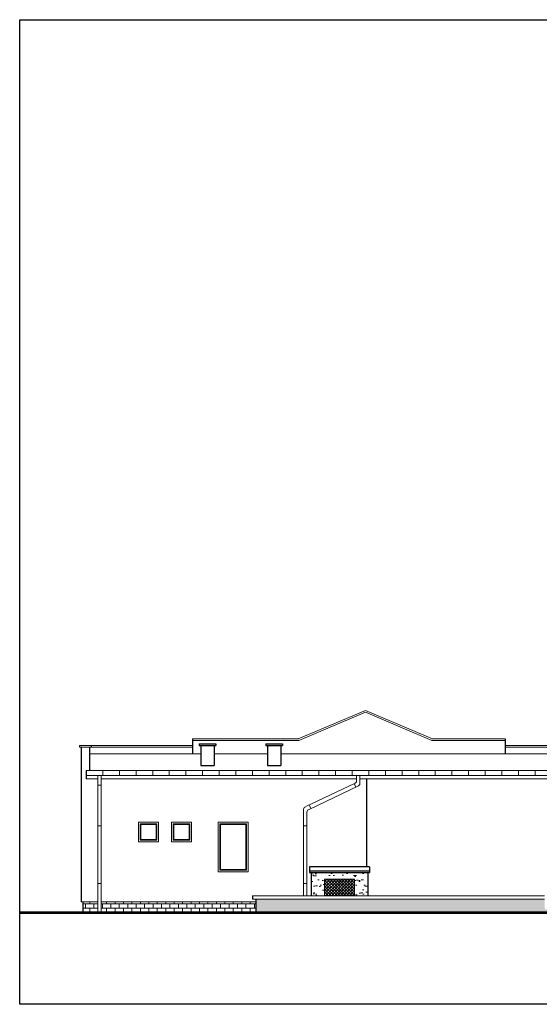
# Model space of a CAD drawing. Header units: millimetres. Extents: x -26513 to 76799, y 0 to 112149.
# Tile 67 of 98: x 27967 to 29530, y 105680 to 108640. Entities that reach past the tile are written whole.
import ezdxf

# ---------------------------------------------------------------- set-up
doc = ezdxf.new("R2010")
doc.units = ezdxf.units.MM
doc.header["$LTSCALE"] = 2
for name, color, linetype, lineweight in [('hacz  do wyłaczenia', 161, 'Continuous', 5), ('rynna-41', 22, 'Continuous', 18), ('stolarka', 6, 'Continuous', 9), ('widok', 3, 'Continuous', 13)]:
    doc.layers.add(name, color=color, linetype=linetype, lineweight=lineweight)
doc.layers.add('istn.śiany', color=2, linetype='Continuous')

msp = doc.modelspace()

# ---------------------------------------------------------------- hatches: boundary and pattern name
at = {"layer": 'hacz  do wyłaczenia', "linetype": 'Continuous'}
h = msp.add_hatch(dxfattribs=at)
h.set_pattern_fill('NET', color=256, scale=2, angle=45, style=0)
h.set_pattern_definition([(45, (-5961.457, 39018.3327), (-4.49012806, 4.49012806), []), (135, (-5961.457, 39018.3327), (-4.49012806, -4.49012806), [])])
h.paths.add_polyline_path([(28974, 106006.5), (28884, 106006.5), (28884, 106056.5), (28974, 106056.5)])
h = msp.add_hatch(dxfattribs=at)
h.set_pattern_fill('BRICK', color=256, scale=2, style=0)
h.set_pattern_definition([(0, (-4321.712, 35839.772), (0, 12.7), []), (90, (-4321.712, 35839.772), (-25.4, 2e-15), [12.7, -12.7]), (90, (-4309.012, 35839.772), (-25.4, 2e-15), [-12.7, 12.7])])
h.paths.add_polyline_path([(28677, 105958.3), (28677, 105988.3), (28335.6, 105988.3, -0.09516), (28331.6, 105984, -0.5), (28331.6, 105960.8, -0.066656), (28334.2, 105958.3)])
h.paths.add_polyline_path([(28334.2, 105958.3, 0.066656), (28331.6, 105960.8, 0.5), (28331.6, 105984, 0.09516), (28335.6, 105988.3), (28212, 105988.3), (28212, 105958.3)])
h.paths.add_polyline_path([(28202, 105958.3), (28202, 105988.3), (28157, 105988.3), (28157, 105958.3)])
at = {"layer": 'widok'}
h = msp.add_hatch(dxfattribs=at)
h.set_pattern_fill('AR-SAND', color=256, scale=0.6, style=0)
edge = h.paths.add_edge_path()
edge.add_line((29545.8, 105996.5), (28677, 105996.5))
edge.add_line((28677, 105996.5), (28677, 105958.3))
edge.add_line((28677, 105958.3), (29564, 105958.3))
edge.add_line((29564, 105958.3), (29564, 105996.5))
edge.add_line((29564, 105996.5), (29555.8, 105996.5))
edge.add_line((29555.8, 105996.5), (29555.8, 105970.2))
edge.add_ellipse((29550.8, 105970.2), major_axis=(-5, 0), ratio=0.973978, start_angle=0, end_angle=180, ccw=False)
edge.add_line((29545.8, 105970.2), (29545.8, 105996.5))
h.paths.add_polyline_path([(29764, 106050.1), (29564, 106050.1), (29564, 105958.3), (29764, 105958.3)])
h.paths.add_polyline_path([(31894.3, 105909.8), (31894.3, 106487), (31872.9, 106487), (31872.9, 105909.8)], flags=9)
h.paths.add_polyline_path([(31949.6, 106524), (31949.6, 106629.6), (31931.4, 106629.6), (31931.4, 106524)], flags=9)
h.paths.add_polyline_path([(31947.4, 105905.3), (31947.4, 106179.6), (31918.9, 106179.6), (31918.9, 105905.3)], flags=9)
h.paths.add_polyline_path([(31846.4, 105874.9), (31846.4, 106415.2), (31817.5, 106415.2), (31817.5, 105874.9)], flags=9)
h.paths.add_polyline_path([(31823.4, 105816.4), (31823.4, 106537.8), (31794.5, 106537.8), (31794.5, 105816.4)], flags=9)
h.paths.add_polyline_path([(31995.5, 106531), (31995.5, 106621), (31977.5, 106621), (31977.5, 106531)], flags=9)
h.paths.add_polyline_path([(31987.4, 105903.3), (31987.4, 106389.8), (31960.5, 106389.8), (31960.5, 105903.3)], flags=9)
h.paths.add_polyline_path([(31871.3, 105911.1), (31871.3, 106417.1), (31853.1, 106417.1), (31853.1, 105911.1)], flags=9)
h.paths.add_polyline_path([(32070.6, 106536.7), (32070.6, 106599), (32047.7, 106599), (32047.7, 106536.7)], flags=9)
h.paths.add_polyline_path([(32083.4, 106554.4), (32083.4, 106578.6), (32065.7, 106578.6), (32065.7, 106554.4)], flags=9)
h.paths.add_polyline_path([(32041.2, 106543.9), (32041.2, 106591), (32023.2, 106591), (32023.2, 106543.9)], flags=9)
h.paths.add_polyline_path([(32021.5, 106543.6), (32021.5, 106595.3), (32003.3, 106595.3), (32003.3, 106543.6)], flags=9)
h.paths.add_polyline_path([(31978, 106545.2), (31978, 106585.9), (31960, 106585.9), (31960, 106545.2)], flags=9)
h.paths.add_polyline_path([(31933, 106536.6), (31933, 106593.7), (31915, 106593.7), (31915, 106536.6)], flags=9)
h.paths.add_polyline_path([(32030.1, 105903.3), (32030.1, 106315.3), (32003.2, 106315.3), (32003.2, 105903.3)], flags=9)
h.paths.add_polyline_path([(31900.7, 105785.8), (31900.7, 105844.6), (31878.1, 105844.6), (31878.1, 105785.8)], flags=9)
h.paths.add_polyline_path([(31991.1, 105785.1), (31991.1, 105887), (31962.6, 105887), (31962.6, 105785.1)], flags=9)
h.paths.add_polyline_path([(32032, 105785.1), (32032, 105883.6), (32003.5, 105883.6), (32003.5, 105785.1)], flags=9)
h.paths.add_polyline_path([(31911.7, 105911.8), (31911.7, 106122.3), (31893.4, 106122.3), (31893.4, 105911.8)], flags=9)
h.paths.add_polyline_path([(31952.1, 106437.5), (31952.1, 106509.7), (31923.9, 106509.7), (31923.9, 106437.5)], flags=9)
h.paths.add_polyline_path([(31743.1, 108295.2), (31772.2, 108294.7), (31771.6, 108262), (31742.5, 108262.5)], flags=9)
h.paths.add_polyline_path([(31360.9, 108347.2), (31391.2, 108346.7), (31390.7, 108313.2), (31360.4, 108313.7)], flags=9)
h.paths.add_polyline_path([(31270.3, 108360.7), (31295.2, 108360.3), (31294.7, 108327.6), (31269.7, 108328)], flags=9)
h.paths.add_polyline_path([(31186, 108423.2), (31217.4, 108422.6), (31216.8, 108389.9), (31185.4, 108390.4)], flags=9)
h.paths.add_polyline_path([(29011.3, 105910.6), (30404, 105910.6), (30404, 105834.4), (29011.3, 105834.4)], flags=9)
h = msp.add_hatch(dxfattribs=at)
h.set_pattern_fill('AR-SAND', color=256, scale=0.6, style=0)
h.paths.add_polyline_path([(29014, 106076.5), (28844, 106076.5), (28844, 106006.5), (28884, 106006.5), (28884, 106056.5), (28974, 106056.5), (28974, 106006.5), (29014, 106006.5)])

# ---------------------------------------------------------------- linework, layer by layer
msp.add_lwpolyline([(32167, 105680.3), (27967, 105680.3), (27967, 108640.3), (32167, 108640.3)], close=True)
at = {"layer": 'hacz  do wyłaczenia'}
for p, q in [((28167, 106383.3), (28167, 106368.3)), ((28217, 106383.3), (28217, 106368.3)), ((28217, 106383.3), (28217, 106368.3)), ((28217, 106383.3), (28217, 106368.3)), ((28267, 106383.3), (28267, 106368.3)), ((28317, 106383.3), (28317, 106368.3)), ((28317, 106383.3), (28317, 106368.3)), ((28317, 106383.3), (28317, 106368.3)), ((28317, 106383.3), (28317, 106368.3)), ((28367, 106383.3), (28367, 106368.3)), ((28417, 106383.3), (28417, 106368.3)), ((28417, 106383.3), (28417, 106368.3)), ((28417, 106383.3), (28417, 106368.3)), ((28417, 106383.3), (28417, 106368.3)), ((28467, 106383.3), (28467, 106368.3)), ((28517, 106383.3), (28517, 106368.3)), ((28517, 106383.3), (28517, 106368.3)), ((28517, 106383.3), (28517, 106368.3)), ((28517, 106383.3), (28517, 106368.3)), ((28567, 106383.3), (28567, 106368.3)), ((28617, 106383.3), (28617, 106368.3)), ((28617, 106383.3), (28617, 106368.3)), ((28617, 106383.3), (28617, 106368.3)), ((28617, 106383.3), (28617, 106368.3)), ((28667, 106383.3), (28667, 106368.3)), ((28717, 106383.3), (28717, 106368.3)), ((28717, 106383.3), (28717, 106368.3)), ((28717, 106383.3), (28717, 106368.3)), ((28717, 106383.3), (28717, 106368.3)), ((28767, 106383.3), (28767, 106368.3)), ((28817, 106383.3), (28817, 106368.3)), ((28867, 106383.3), (28867, 106368.3)), ((28917, 106383.3), (28917, 106368.3)), ((28917, 106383.3), (28917, 106368.3)), ((28917, 106383.3), (28917, 106368.3)), ((28917, 106383.3), (28917, 106368.3)), ((28967, 106383.3), (28967, 106368.3)), ((29017, 106383.3), (29017, 106368.3)), ((29017, 106383.3), (29017, 106368.3)), ((29017, 106383.3), (29017, 106368.3)), ((29017, 106383.3), (29017, 106368.3)), ((29067, 106383.3), (29067, 106368.3)), ((29117, 106383.3), (29117, 106368.3)), ((29117, 106383.3), (29117, 106368.3)), ((29117, 106383.3), (29117, 106368.3)), ((29117, 106383.3), (29117, 106368.3)), ((29167, 106383.3), (29167, 106368.3)), ((29217, 106383.3), (29217, 106368.3)), ((29217, 106383.3), (29217, 106368.3)), ((29217, 106383.3), (29217, 106368.3)), ((29217, 106383.3), (29217, 106368.3)), ((29267, 106383.3), (29267, 106368.3)), ((29317, 106383.3), (29317, 106368.3)), ((29317, 106383.3), (29317, 106368.3)), ((29317, 106383.3), (29317, 106368.3)), ((29317, 106383.3), (29317, 106368.3)), ((29367, 106383.3), (29367, 106368.3)), ((29417, 106383.3), (29417, 106368.3)), ((29467, 106383.3), (29467, 106368.3)), ((29517, 106383.3), (29517, 106368.3)), ((29517, 106383.3), (29517, 106368.3)), ((29517, 106383.3), (29517, 106368.3)), ((29517, 106383.3), (29517, 106368.3)), ((28212, 106339), (28202, 106339)), ((28973.2, 106344.1), (28978, 106333.4)), ((28837.8, 106279.5), (28842.6, 106268.7)), ((28212, 106217.3), (28202, 106217.3)), ((28830.9, 106217.3), (28820.9, 106217.3)), ((28212, 106043.7), (28202, 106043.7)), ((28830.9, 106043.7), (28820.9, 106043.7))]:
    msp.add_line(p, q, dxfattribs=at)
at = {"layer": 'istn.śiany'}
for p, q in [((28487, 106478.3), (28487, 106433.3)), ((29427, 106478.3), (29427, 106433.3)), ((28147, 106458.3), (28147, 106453.3)), ((28152, 106453.3), (28152, 105988.3)), ((28177, 106453.3), (28177, 106383.3)), ((28182, 106458.3), (28182, 106453.3)), ((28507, 106463.3), (28507, 106458.3)), ((28507, 106463.3), (28557, 106463.3)), ((28507, 106458.3), (28557, 106458.3)), ((28512, 106458.3), (28512, 106398.3)), ((28552, 106458.3), (28552, 106398.3)), ((28557, 106463.3), (28557, 106458.3)), ((28707, 106463.3), (28707, 106458.3)), ((28707, 106463.3), (28757, 106463.3)), ((28707, 106458.3), (28757, 106458.3)), ((28712, 106458.3), (28712, 106398.3)), ((28752, 106458.3), (28752, 106398.3)), ((28757, 106463.3), (28757, 106458.3)), ((28167, 106383.3), (28167, 106358.3)), ((28512, 106398.3), (28552, 106398.3)), ((28712, 106398.3), (28752, 106398.3)), ((29010, 106358.3), (29010, 106093.5)), ((28839, 106093.5), (28839, 106076.5)), ((29019, 106093.5), (28839, 106093.5)), ((29019, 106093.5), (29019, 106076.5)), ((28839, 106081.5), (29019, 106081.5)), ((28839, 106076.5), (29019, 106076.5)), ((28844, 106076.5), (28844, 106006.5)), ((29014, 106076.5), (29014, 106006.5)), ((28667, 106006.5), (28667, 105996.5)), ((28157, 105988.3), (28157, 105958.3)), ((28677, 105996.5), (28677, 105958.3))]:
    msp.add_line(p, q, dxfattribs=at)
at = {"layer": 'rynna-41'}
for p, q in [((28167, 106383.3), (29837, 106383.3)), ((28167, 106368.3), (29837, 106368.3)), ((28202, 106368.3), (28202, 105958.3)), ((28212, 106368.3), (28212, 105958.3)), ((28980.2, 106368.3), (28980.2, 106352.2)), ((28990.2, 106368.3), (28990.2, 106343.9)), ((28973.7, 106344.3), (28827.3, 106274.5)), ((28983.7, 106336.1), (28837.3, 106266.2)), ((28820.9, 106266.6), (28820.9, 106006.5)), ((28830.9, 106258.4), (28830.9, 106006.5))]:
    msp.add_line(p, q, dxfattribs=at)
for centre, start, end in [((28972.2, 106352.2), 281.0094, 0), ((28982.2, 106343.9), 281.0094, 0), ((28828.9, 106266.6), 101.0094, 180), ((28838.9, 106258.4), 101.0094, 180)]:
    msp.add_arc(centre, 8, start, end, dxfattribs=at)
at = {"layer": 'stolarka'}
for p, q in [((28324, 106228.3), (28384, 106228.3)), ((28324, 106228.3), (28324, 106168.3)), ((28329, 106223.3), (28329, 106173.3)), ((28329, 106223.3), (28379, 106223.3)), ((28331, 106221.3), (28331, 106175.3)), ((28331, 106221.3), (28377, 106221.3)), ((28377, 106221.3), (28377, 106175.3)), ((28379, 106223.3), (28379, 106173.3)), ((28384, 106228.3), (28384, 106168.3)), ((28424, 106228.3), (28484, 106228.3)), ((28424, 106228.3), (28424, 106168.3)), ((28429, 106223.3), (28429, 106173.3)), ((28429, 106223.3), (28479, 106223.3)), ((28431, 106221.3), (28477, 106221.3)), ((28431, 106221.3), (28431, 106175.3)), ((28477, 106221.3), (28477, 106175.3)), ((28479, 106223.3), (28479, 106173.3)), ((28484, 106228.3), (28484, 106168.3)), ((28564, 106228.3), (28654, 106228.3)), ((28564, 106228.3), (28564, 106078.3)), ((28569, 106223.3), (28569, 106083.3)), ((28569, 106223.3), (28649, 106223.3)), ((28571, 106221.3), (28571, 106085.3)), ((28571, 106221.3), (28647, 106221.3)), ((28647, 106221.3), (28647, 106085.3)), ((28649, 106223.3), (28649, 106083.3)), ((28654, 106228.3), (28654, 106078.3)), ((28331, 106175.3), (28377, 106175.3)), ((28431, 106175.3), (28477, 106175.3)), ((28324, 106168.3), (28384, 106168.3)), ((28329, 106173.3), (28379, 106173.3)), ((28424, 106168.3), (28484, 106168.3)), ((28429, 106173.3), (28479, 106173.3)), ((28564, 106078.3), (28654, 106078.3)), ((28569, 106083.3), (28649, 106083.3)), ((28571, 106085.3), (28647, 106085.3)), ((28884, 106056.5), (28884, 106006.5)), ((28884, 106056.5), (28974, 106056.5)), ((28974, 106056.5), (28974, 106006.5)), ((28884, 106006.5), (28974, 106006.5))]:
    msp.add_line(p, q, dxfattribs=at)
at = {"layer": 'widok'}
for p, q in [((29007, 106563.7), (28805, 106477.9)), ((29208.9, 106477.9), (29007, 106563.7)), ((29007, 106558.3), (28807, 106473.3)), ((29207, 106473.3), (29007, 106558.3)), ((28487, 106478.3), (28807, 106478.3)), ((28487, 106473.3), (28807, 106473.3)), ((29207, 106478.3), (29427, 106478.3)), ((29207, 106473.3), (29427, 106473.3)), ((28147, 106458.3), (28487, 106458.3)), ((28147, 106453.3), (28487, 106453.3)), ((29427, 106458.3), (29852, 106458.3)), ((29427, 106453.3), (29852, 106453.3)), ((28177, 106433.3), (28512, 106433.3)), ((28552, 106433.3), (28712, 106433.3)), ((28752, 106433.3), (29827, 106433.3)), ((28167, 106358.3), (28202, 106358.3)), ((28212, 106358.3), (28980.2, 106358.3)), ((28990.2, 106358.3), (29837, 106358.3)), ((28667, 106006.5), (29545.8, 106006.5)), ((28152, 105988.3), (28202, 105988.3)), ((28212, 105988.3), (28677, 105988.3)), ((28667, 105996.5), (29545.8, 105996.5)), ((27967, 105958.3), (31764.8, 105958.3)), ((27967, 105958.1), (31764.8, 105958.1)), ((27967, 105957.9), (31764.8, 105957.9)), ((27967, 105957.7), (31764.8, 105957.7)), ((27967, 105957.5), (31764.8, 105957.5)), ((27967, 105957.3), (31764.8, 105957.3)), ((27967, 105957.1), (31764.8, 105957.1)), ((27967, 105956.9), (31764.8, 105956.9)), ((27967, 105956.7), (31764.8, 105956.7)), ((27967, 105956.5), (31764.8, 105956.5)), ((27967, 105956.3), (31764.8, 105956.3)), ((27967, 105956.1), (31764.8, 105956.1)), ((27967, 105955.9), (31764.8, 105955.9)), ((27967, 105955.7), (31764.8, 105955.7)), ((27967, 105955.5), (31764.8, 105955.5)), ((27967, 105955.3), (31764.8, 105955.3)), ((27967, 105955.1), (31764.8, 105955.1)), ((27967, 105954.9), (31764.8, 105954.9)), ((27967, 105954.7), (31764.8, 105954.7)), ((27967, 105954.5), (31764.8, 105954.5)), ((27967, 105954.3), (31764.8, 105954.3)), ((27967, 105954.1), (31764.8, 105954.1)), ((27967, 105953.9), (31764.8, 105953.9)), ((27967, 105953.7), (31764.8, 105953.7)), ((27967, 105953.5), (31764.8, 105953.5)), ((27967, 105953.3), (31764.8, 105953.3))]:
    msp.add_line(p, q, dxfattribs=at)

doc.saveas('drawing.dxf')
